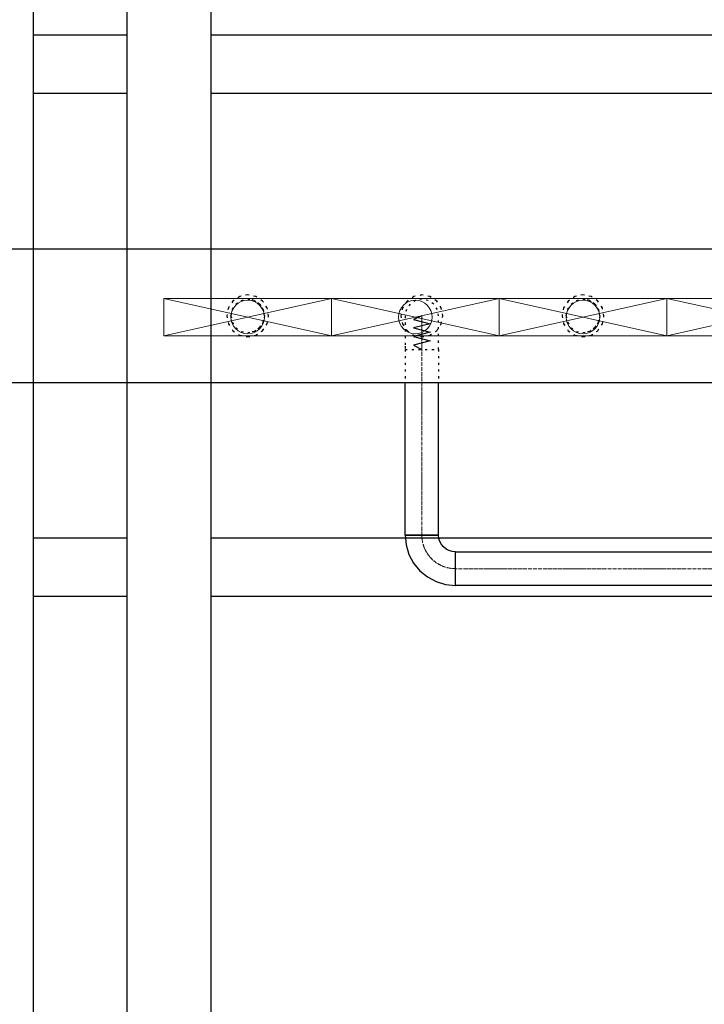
# Model space of a CAD drawing. Header units: centimetres. Extents: x -149939 to 48626, y -46000 to 152985.
# Tile 29 of 256: x -34900 to -30816, y 21897 to 27770. Entities that reach past the tile are written whole.
import ezdxf

# ---------------------------------------------------------------- set-up
doc = ezdxf.new("R2010")
doc.units = ezdxf.units.CM
doc.header["$LTSCALE"] = 50
for name, pattern in [('CADVENT_CENTERLINE', [9.9, 7.4, -1, 0.5, -1]), ('CADVENT_HIDDEN', [0.8, 0.25, -0.55]), ('Kondygnacja  -0_5$0$HIDDEN', [9.525, 6.35, -3.175]), ('Kondygnacja  -0_5$0$HIDDEN2', [4.7625, 3.175, -1.5875]), ('Osie rzutów$0$DASHDOT2', [12.7, 6.35, -3.175, 0, -3.175])]:
    doc.linetypes.add(name, pattern=pattern)
for name, color, linetype in [('01-103-Went PP_poziom-0_5$0$L_Nawiew', 7, 'Continuous'), ('bgde-nawiewEXP', 7, 'Continuous'), ('bgde-nawiewHIDDEN', 250, 'Continuous'), ('Kondygnacja  -0_5$0$ARCH_KONSTR_POWYŻEJ RZUTU', 8, 'Kondygnacja  -0_5$0$HIDDEN'), ('Kondygnacja  -0_5$0$ARCH_KONSTR_POWYŻEJ RZUTU_IST', 8, 'Kondygnacja  -0_5$0$HIDDEN2'), ('Osie rzutów$0$ARCH_INFO_OSIE_IST', 8, 'Osie rzutów$0$DASHDOT2'), ('Osie rzutów$0$ARCH_INFO_OSIE_OPISY_IST', 8, 'Continuous')]:
    doc.layers.add(name, color=color, linetype=linetype)
doc.layers.add('bgde-nawiewCEN', color=7, linetype='Continuous', lineweight=13)
doc.layers.add('bgde_nawiewnik', color=11, linetype='Continuous', lineweight=5)

# ---------------------------------------------------------------- blocks, each defined once
blk = doc.blocks.new('Osie rzutów')
at = {"layer": 'Osie rzutów$0$ARCH_INFO_OSIE_IST', "ltscale": 10}
for p, q in [((8660, 12510), (8660, 4623.26)), ((4436.04, 6800), (15156.54, 6800))]:
    blk.add_line(p, q, dxfattribs=at)
blk = doc.blocks.new('Kondygnacja  -0_5$0$konstrukcja istniejąca -0.5')
at = {"layer": 'Kondygnacja  -0_5$0$ARCH_KONSTR_POWYŻEJ RZUTU_IST', "ltscale": 10}
blk.add_line((8632, 7375), (8632, 6225), dxfattribs=at)
for points in [[(8688, 7375), (8688, 6225)], [(8738, 7375), (8738, 6225)], [(8632, 7267.89), (8688, 7267.89)], [(8738, 7267.89), (9782, 7267.89)], [(8688, 7232.89), (8632, 7232.89)], [(9782, 7232.89), (8738, 7232.89)], [(8632, 6967.89), (8688, 6967.89)], [(8738, 6967.89), (9782, 6967.89)], [(8688, 6932.89), (8632, 6932.89)], [(9782, 6932.89), (8738, 6932.89)]]:
    blk.add_lwpolyline(points, dxfattribs=at)
blk = doc.blocks.new('A$C066D7839')
at = {"layer": 'bgde_nawiewnik', "color": 7}
for p, q in [((-50, -11.15), (-50, 11.15)), ((-50, 11.15), (50, 11.15)), ((-50, -11.15), (50, 11.15)), ((50, -11.15), (-50, 11.15)), ((50, 11.15), (50, -11.15)), ((50, -11.15), (-50, -11.15))]:
    blk.add_line(p, q, dxfattribs=at)
blk.add_circle((0, 0), 10, dxfattribs=at)

msp = doc.modelspace()

# ---------------------------------------------------------------- linework, layer by layer
at = {"layer": 'bgde-nawiewCEN', "linetype": 'CADVENT_CENTERLINE', "ltscale": 0.06}
for p, q in [((-32501.144, 26002.459), (-32501.144, 26002.933)), ((-32501.144, 26001.333), (-32501.144, 26002.459)), ((-32501.144, 25999.14), (-32501.144, 26001.333)), ((-32501.144, 25995.526), (-32501.144, 25999.14)), ((-32501.144, 25990.133), (-32501.144, 25995.526)), ((-32501.144, 25982.607), (-32501.144, 25990.133)), ((-32501.144, 25972.592), (-32501.144, 25982.607)), ((-32501.144, 25959.733), (-32501.144, 25972.592)), ((-32501.144, 25943.674), (-32501.144, 25959.733)), ((-32501.144, 25924.059), (-32501.144, 25943.674)), ((-32501.144, 25900.533), (-32501.144, 25924.059)), ((-32501.144, 25872.74), (-32501.144, 25900.533)), ((-32501.144, 25821.629), (-32501.144, 25872.74)), ((-32501.144, 25802.933), (-32501.144, 25821.629)), ((-32501.144, 24695.218), (-32501.144, 25802.933)), ((-30062.915, 24495.218), (-32301.144, 24495.218))]:
    msp.add_line(p, q, dxfattribs=at)
at = {"layer": 'bgde-nawiewCEN', "linetype": 'CADVENT_CENTERLINE', "ltscale": 0.06, "extrusion": (0, 0, -1)}
msp.add_arc((32301.144, 24695.218), 200, 270, 0, dxfattribs=at)
at = {"layer": 'bgde-nawiewEXP', "linetype": 'Continuous'}
for points in [[(-40588.801, 26403.234), (10635.702, 26403.234), (10635.702, 25603.234), (-40588.801, 25603.234)], [(-32601.144, 24695.218), (-32401.144, 24695.218), (-32401.144, 25603.234)], [(-32601.144, 24695.218), (-32601.144, 25603.234)]]:
    msp.add_lwpolyline(points, dxfattribs=at)
for points in [[(-32601.144, 24695.218), (-32595.38, 24636.691), (-32578.308, 24580.413), (-32550.585, 24528.547), (-32513.276, 24483.086), (-32467.816, 24445.777), (-32415.949, 24418.054), (-32359.672, 24400.982), (-32301.144, 24395.218), (-32301.144, 24595.218), (-32320.653, 24597.14), (-32339.413, 24602.83), (-32356.701, 24612.071), (-32371.855, 24624.507), (-32384.291, 24639.661), (-32393.532, 24656.95), (-32399.223, 24675.709), (-32401.144, 24695.218), (-32593.532, 24695.218)], [(-32301.144, 24395.218), (-32301.144, 24595.218), (-30062.915, 24595.218), (-30062.915, 24395.218)]]:
    msp.add_lwpolyline(points, close=True, dxfattribs=at)
at = {"layer": 'bgde-nawiewHIDDEN', "linetype": 'CADVENT_HIDDEN'}
for points in [[(-33665.003, 26003.234), (-33655.488, 25955.399), (-33628.391, 25914.846), (-33587.838, 25887.749), (-33540.003, 25878.234), (-33492.167, 25887.749), (-33451.614, 25914.846), (-33424.518, 25955.399), (-33415.003, 26003.234), (-33424.518, 26051.069), (-33451.614, 26091.622), (-33492.167, 26118.719), (-33540.003, 26128.234), (-33587.838, 26118.719), (-33628.391, 26091.622), (-33655.488, 26051.069)], [(-33665.003, 26003.234), (-33655.488, 25955.399), (-33628.391, 25914.846), (-33587.838, 25887.749), (-33540.003, 25878.234), (-33492.167, 25887.749), (-33451.614, 25914.846), (-33424.518, 25955.399), (-33415.003, 26003.234), (-33424.518, 26051.069), (-33451.614, 26091.622), (-33492.167, 26118.719), (-33540.003, 26128.234), (-33587.838, 26118.719), (-33628.391, 26091.622), (-33655.488, 26051.069)], [(-32626.144, 26002.933), (-32616.629, 25955.098), (-32589.533, 25914.545), (-32548.98, 25887.448), (-32501.144, 25877.933), (-32453.309, 25887.448), (-32412.756, 25914.545), (-32385.66, 25955.098), (-32376.144, 26002.933), (-32385.66, 26050.768), (-32412.756, 26091.321), (-32453.309, 26118.418), (-32501.144, 26127.933), (-32548.98, 26118.418), (-32589.533, 26091.321), (-32616.629, 26050.768)], [(-32626.144, 26002.933), (-32616.629, 25955.098), (-32589.533, 25914.545), (-32548.98, 25887.448), (-32501.144, 25877.933), (-32453.309, 25887.448), (-32412.756, 25914.545), (-32385.66, 25955.098), (-32376.144, 26002.933), (-32385.66, 26050.768), (-32412.756, 26091.321), (-32453.309, 26118.418), (-32501.144, 26127.933), (-32548.98, 26118.418), (-32589.533, 26091.321), (-32616.629, 26050.768)], [(-32601.144, 25802.933), (-32401.144, 25802.933), (-32401.144, 26002.933), (-32408.757, 26041.201), (-32430.434, 26073.644), (-32462.876, 26095.321), (-32501.144, 26102.933), (-32539.413, 26095.321), (-32571.855, 26073.644), (-32593.532, 26041.201), (-32601.144, 26002.933), (-32601.144, 25821.629)], [(-31665.003, 26003.234), (-31655.488, 25955.399), (-31628.391, 25914.846), (-31587.838, 25887.749), (-31540.003, 25878.234), (-31492.167, 25887.749), (-31451.614, 25914.846), (-31424.518, 25955.399), (-31415.003, 26003.234), (-31424.518, 26051.069), (-31451.614, 26091.622), (-31492.167, 26118.719), (-31540.003, 26128.234), (-31587.838, 26118.719), (-31628.391, 26091.622), (-31655.488, 26051.069)], [(-31665.003, 26003.234), (-31655.488, 25955.399), (-31628.391, 25914.846), (-31587.838, 25887.749), (-31540.003, 25878.234), (-31492.167, 25887.749), (-31451.614, 25914.846), (-31424.518, 25955.399), (-31415.003, 26003.234), (-31424.518, 26051.069), (-31451.614, 26091.622), (-31492.167, 26118.719), (-31540.003, 26128.234), (-31587.838, 26118.719), (-31628.391, 26091.622), (-31655.488, 26051.069)]]:
    msp.add_lwpolyline(points, close=True, dxfattribs=at)
for points in [[(-33640.003, 26003.234), (-33632.391, 26041.502), (-33610.713, 26073.945), (-33578.271, 26095.622), (-33540.003, 26103.234), (-33501.734, 26095.622), (-33469.292, 26073.945), (-33447.615, 26041.502), (-33440.003, 26003.234), (-33447.615, 25964.966), (-33469.292, 25932.523), (-33501.734, 25910.846)], [(-33640.003, 26003.234), (-33632.391, 26041.502), (-33610.713, 26073.945), (-33578.271, 26095.622), (-33540.003, 26103.234), (-33501.734, 26095.622)], [(-33640.003, 26003.234), (-33632.391, 25964.966), (-33610.713, 25932.523), (-33578.271, 25910.846), (-33540.003, 25903.234), (-33501.734, 25910.846), (-33469.292, 25932.523), (-33447.615, 25964.966), (-33440.003, 26003.234), (-33447.615, 26041.502), (-33469.292, 26073.945), (-33501.734, 26095.622), (-33540.003, 26103.234)], [(-31640.003, 26003.234), (-31632.391, 26041.502), (-31610.713, 26073.945), (-31578.271, 26095.622), (-31540.003, 26103.234), (-31501.734, 26095.622), (-31469.292, 26073.945), (-31447.615, 26041.502), (-31440.003, 26003.234), (-31447.615, 25964.966), (-31469.292, 25932.523)], [(-31640.003, 26003.234), (-31632.391, 26041.502), (-31610.713, 26073.945), (-31578.271, 26095.622), (-31540.003, 26103.234), (-31501.734, 26095.622)], [(-31501.734, 25910.846), (-31469.292, 25932.523), (-31447.615, 25964.966), (-31440.003, 26003.234), (-31447.615, 26041.502), (-31469.292, 26073.945), (-31501.734, 26095.622), (-31540.003, 26103.234)], [(-33640.003, 26003.234), (-33632.391, 25964.966), (-33610.713, 25932.523), (-33578.271, 25910.846), (-33540.003, 25903.234), (-33501.734, 25910.846)], [(-31640.003, 26003.234), (-31632.391, 25964.966), (-31610.713, 25932.523), (-31578.271, 25910.846), (-31540.003, 25903.234), (-31501.734, 25910.846)], [(-31640.003, 26003.234), (-31632.391, 25964.966), (-31610.713, 25932.523), (-31578.271, 25910.846), (-31540.003, 25903.234), (-31501.734, 25910.846), (-31469.292, 25932.523)], [(-31469.292, 25932.523), (-31447.615, 25964.966)], [(-33501.734, 25910.846), (-33540.003, 25903.234)], [(-33501.734, 25910.846), (-33469.292, 25932.523)], [(-31501.734, 25910.846), (-31540.003, 25903.234)], [(-31469.292, 25932.523), (-31501.734, 25910.846)], [(-32601.144, 25802.933), (-32401.144, 25802.933), (-32401.144, 25603.234)], [(-32601.144, 25802.933), (-32601.144, 25603.234)]]:
    msp.add_lwpolyline(points, dxfattribs=at)
at = {"layer": 'bgde-nawiewHIDDEN'}
for points in [[(-33540.003, 26003.234), (-33540.003, 26003.234)], [(-32501.144, 26002.933), (-32551.144, 25981.635), (-32451.144, 25956.274), (-32551.144, 25931.053), (-32451.144, 25905.768), (-32551.144, 25880.233), (-32451.144, 25854.874), (-32551.144, 25829.415), (-32501.144, 25802.933)], [(-31540.003, 26003.234), (-31540.003, 26003.234)]]:
    msp.add_lwpolyline(points, dxfattribs=at)

# ---------------------------------------------------------------- block references
at = {"layer": '01-103-Went PP_poziom-0_5$0$L_Nawiew', "xscale": 10, "yscale": 10, "zscale": 10}
for p in [(-33540, 25996.041, 37.183), (-32540, 25996.041, -1152.817), (-31540, 25996.041, -1152.817), (-30540, 25996.041, -1152.817)]:
    msp.add_blockref('A$C066D7839', p, dxfattribs=at)
at = {"layer": 'Kondygnacja  -0_5$0$ARCH_KONSTR_POWYŻEJ RZUTU', "xscale": 10, "yscale": 10, "zscale": 10}
msp.add_blockref('Kondygnacja  -0_5$0$konstrukcja istniejąca -0.5', (-121140, -45000), dxfattribs=at)
at = {"layer": 'Osie rzutów$0$ARCH_INFO_OSIE_OPISY_IST', "color": 30, "xscale": 10, "yscale": 10, "zscale": 10}
msp.add_blockref('Osie rzutów', (-121140, -45000), dxfattribs=at)

doc.saveas('drawing.dxf')
